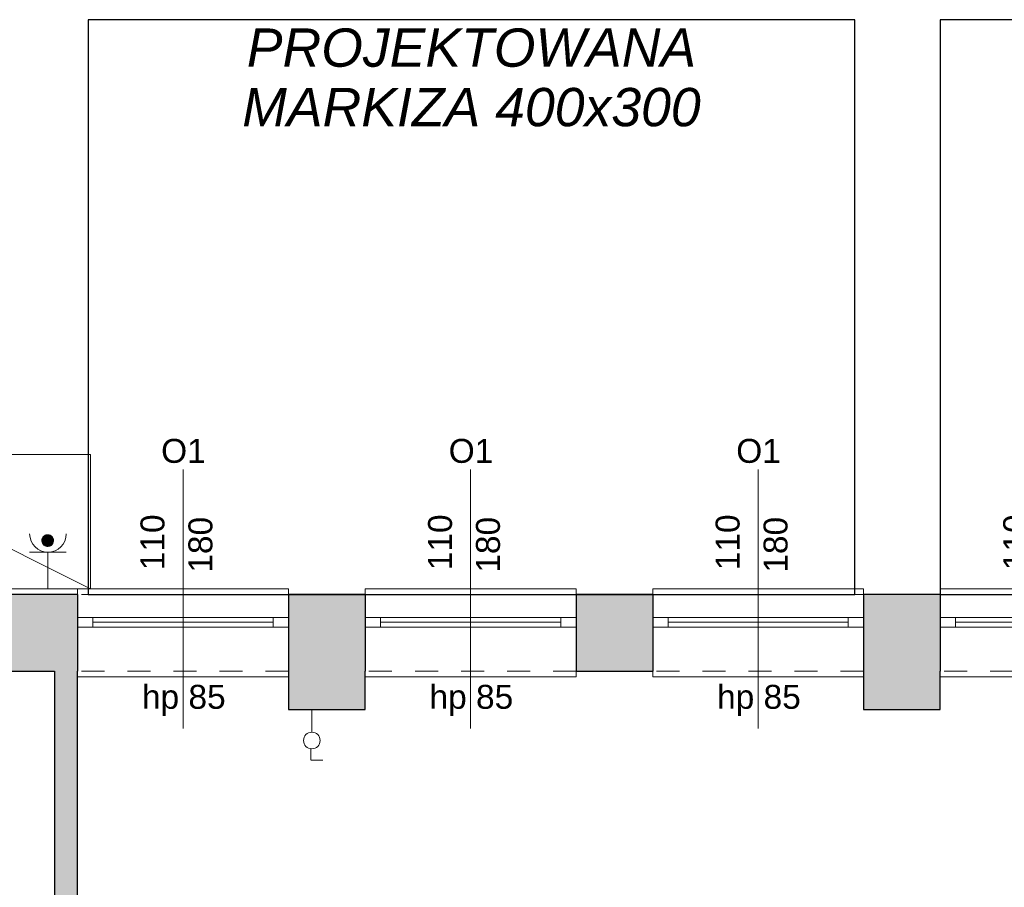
# Model space of a CAD drawing. Header units: centimetres. Extents: x -25572 to 23555, y -2435 to 15405.
# Tile 87 of 134: x 8433 to 8947, y 5954 to 6407. Entities that reach past the tile are written whole.
import ezdxf

# ---------------------------------------------------------------- set-up
doc = ezdxf.new("R2010")
doc.units = ezdxf.units.CM
doc.header["$MEASUREMENT"] = 0
doc.linetypes.add('Przerywana', pattern=[24, 12, -12])
for name, color, linetype, lineweight in [('820-G Rysunki Obrazki_Nr_pióra__1', 7, 'Continuous', 13), ('820-G Rysunki Obrazki_Nr_pióra__20', 1, 'Continuous', 13), ('820-G Rysunki Obrazki_Nr_pióra__4', 7, 'Continuous', 13), ('Nowe_220-A Ściany_Nr_pióra__19', 255, 'Continuous', 0), ('Nowe_220-A Ściany_Nr_pióra__23', 7, 'Continuous', 15), ('Nowe_220-A Ściany_Nr_pióra__27', 7, 'Continuous', 25), ('Nowe_220-A Ściany_Nr_pióra__3', 7, 'Continuous', 13), ('Nowe_220-A Ściany_Nr_pióra__7', 7, 'Continuous', 13), ('Nowe_450-K Stropy_Nr_pióra__21', 7, 'Continuous', 25)]:
    doc.layers.add(name, color=color, linetype=linetype, lineweight=lineweight)
doc.layers.add('Nowe_199-Z Wymiary i opisy_Nr_pióra__81', color=7, linetype='Continuous', lineweight=13, true_color=0x6a6a6a)
doc.layers.add('Nowe_220-A Ściany_Nr_pióra__45', color=7, linetype='Continuous', lineweight=15, true_color=0x40a5ff)
doc.styles.add('STYL_AUTOMATYCZNY_5', font='arial.ttf')
doc.styles.add('STYL_AUTOMATYCZNY_6', font='arial.ttf')

msp = doc.modelspace()

# ---------------------------------------------------------------- hatches: boundary and pattern name
at = {"layer": '820-G Rysunki Obrazki_Nr_pióra__1', "linetype": 'Continuous', "lineweight": 13}
for points in [[(8450.11, 6137.23), (8449.93, 6137.42), (8445.47, 6137.23)], [(8449.93, 6137.42), (8445.65, 6137.42), (8445.47, 6137.23)], [(8449.93, 6137.42), (8449.74, 6137.6), (8445.65, 6137.42)], [(8449.74, 6137.6), (8445.84, 6137.6), (8445.65, 6137.42)], [(8449.74, 6137.6), (8449.53, 6137.76), (8445.84, 6137.6)], [(8449.53, 6137.76), (8446.05, 6137.76), (8445.84, 6137.6)], [(8449.53, 6137.76), (8449.3, 6137.9), (8446.05, 6137.76)], [(8449.3, 6137.9), (8446.27, 6137.9), (8446.05, 6137.76)], [(8449.3, 6137.9), (8449.07, 6138.03), (8446.27, 6137.9)], [(8449.07, 6138.03), (8446.51, 6138.03), (8446.27, 6137.9)], [(8449.07, 6138.03), (8448.83, 6138.13), (8446.51, 6138.03)], [(8448.83, 6138.13), (8446.75, 6138.13), (8446.51, 6138.03)], [(8448.83, 6138.13), (8448.57, 6138.21), (8446.75, 6138.13)], [(8448.57, 6138.21), (8447, 6138.21), (8446.75, 6138.13)], [(8448.57, 6138.21), (8448.32, 6138.26), (8447, 6138.21)], [(8448.32, 6138.26), (8447.26, 6138.26), (8447, 6138.21)], [(8448.32, 6138.26), (8448.05, 6138.3), (8447.26, 6138.26)], [(8448.05, 6138.3), (8447.53, 6138.3), (8447.26, 6138.26)], [(8450.82, 6135.28), (8450.81, 6135.54), (8444.76, 6135.28)], [(8450.81, 6135.54), (8444.77, 6135.54), (8444.76, 6135.28)], [(8450.82, 6135.28), (8444.76, 6135.28), (8444.77, 6135.02)], [(8450.81, 6135.54), (8450.77, 6135.81), (8444.77, 6135.54)], [(8450.77, 6135.81), (8444.81, 6135.81), (8444.77, 6135.54)], [(8450.81, 6135.02), (8450.82, 6135.28), (8444.77, 6135.02)], [(8450.81, 6135.02), (8444.77, 6135.02), (8444.81, 6134.75)], [(8450.77, 6135.81), (8450.72, 6136.06), (8444.81, 6135.81)], [(8450.72, 6136.06), (8444.86, 6136.06), (8444.81, 6135.81)], [(8450.77, 6134.75), (8450.81, 6135.02), (8444.81, 6134.75)], [(8450.77, 6134.75), (8444.81, 6134.75), (8444.86, 6134.5)], [(8450.72, 6136.06), (8450.64, 6136.32), (8444.86, 6136.06)], [(8450.64, 6136.32), (8444.94, 6136.32), (8444.86, 6136.06)], [(8450.72, 6134.5), (8450.77, 6134.75), (8444.86, 6134.5)], [(8450.72, 6134.5), (8444.86, 6134.5), (8444.94, 6134.24)], [(8450.64, 6136.32), (8450.54, 6136.56), (8444.94, 6136.32)], [(8450.54, 6136.56), (8445.04, 6136.56), (8444.94, 6136.32)], [(8450.64, 6134.24), (8450.72, 6134.5), (8444.94, 6134.24)], [(8450.64, 6134.24), (8444.94, 6134.24), (8445.04, 6134)], [(8450.54, 6136.56), (8450.41, 6136.8), (8445.04, 6136.56)], [(8450.41, 6136.8), (8445.17, 6136.8), (8445.04, 6136.56)], [(8450.54, 6134), (8450.64, 6134.24), (8445.04, 6134)], [(8450.54, 6134), (8445.04, 6134), (8445.17, 6133.77)], [(8450.41, 6136.8), (8450.27, 6137.02), (8445.17, 6136.8)], [(8450.27, 6137.02), (8445.31, 6137.02), (8445.17, 6136.8)], [(8450.41, 6133.77), (8450.54, 6134), (8445.17, 6133.77)], [(8450.41, 6133.77), (8445.17, 6133.77), (8445.31, 6133.54)], [(8450.27, 6137.02), (8450.11, 6137.23), (8445.31, 6137.02)], [(8450.11, 6137.23), (8445.47, 6137.23), (8445.31, 6137.02)], [(8450.27, 6133.54), (8450.41, 6133.77), (8445.31, 6133.54)], [(8450.27, 6133.54), (8445.31, 6133.54), (8445.47, 6133.33)], [(8450.11, 6133.33), (8450.27, 6133.54), (8445.47, 6133.33)], [(8450.11, 6133.33), (8445.47, 6133.33), (8445.65, 6133.14)], [(8449.93, 6133.14), (8450.11, 6133.33), (8445.65, 6133.14)], [(8449.93, 6133.14), (8445.65, 6133.14), (8445.84, 6132.96)], [(8449.74, 6132.96), (8449.93, 6133.14), (8445.84, 6132.96)], [(8449.74, 6132.96), (8445.84, 6132.96), (8446.05, 6132.8)], [(8449.53, 6132.8), (8449.74, 6132.96), (8446.05, 6132.8)], [(8449.53, 6132.8), (8446.05, 6132.8), (8446.27, 6132.66)], [(8449.3, 6132.66), (8449.53, 6132.8), (8446.27, 6132.66)], [(8449.3, 6132.66), (8446.27, 6132.66), (8446.51, 6132.53)], [(8449.07, 6132.53), (8449.3, 6132.66), (8446.51, 6132.53)], [(8449.07, 6132.53), (8446.51, 6132.53), (8446.75, 6132.43)], [(8448.83, 6132.43), (8449.07, 6132.53), (8446.75, 6132.43)], [(8448.83, 6132.43), (8446.75, 6132.43), (8447, 6132.35)], [(8448.57, 6132.35), (8448.83, 6132.43), (8447, 6132.35)], [(8448.57, 6132.35), (8447, 6132.35), (8447.26, 6132.3)], [(8448.32, 6132.3), (8448.57, 6132.35), (8447.26, 6132.3)], [(8448.32, 6132.3), (8447.26, 6132.3), (8447.53, 6132.26)], [(8448.05, 6132.26), (8448.32, 6132.3), (8447.53, 6132.26)]]:
    msp.add_hatch(color=7, dxfattribs=at).paths.add_polyline_path(points)
at = {"layer": 'Nowe_220-A Ściany_Nr_pióra__19', "linetype": 'Continuous', "lineweight": 0}
for points in [[(8408.38, 6107.14), (8408.38, 6067.14), (8463.38, 6067.14), (8463.38, 6107.14)], [(8573.38, 6107.14), (8573.38, 6067.14), (8613.38, 6067.14), (8613.38, 6107.14)], [(8723.38, 6107.14), (8723.38, 6067.14), (8763.38, 6067.14), (8763.38, 6107.14)], [(8873.38, 6107.14), (8873.38, 6067.14), (8913.38, 6067.14), (8913.38, 6107.14)], [(8451.38, 6067.14), (8451.38, 5927.14), (8463.38, 5927.14), (8463.38, 6067.14)], [(8573.38, 6067.14), (8573.38, 6047.14), (8613.38, 6047.14), (8613.38, 6067.14)], [(8873.38, 6067.14), (8873.38, 6047.14), (8913.38, 6047.14), (8913.38, 6067.14)]]:
    msp.add_hatch(color=255, dxfattribs=at).paths.add_polyline_path(points)

# ---------------------------------------------------------------- linework, layer by layer
at = {"layer": '820-G Rysunki Obrazki_Nr_pióra__20', "color": 1, "linetype": 'Continuous', "lineweight": 13}
for points in [[(8470.2, 6180.23), (8330.2, 6180.14), (8330.2, 6110.14), (8470.2, 6110.14), (8470.16, 6180.23)], [(8470.2, 6110.14), (8330.2, 6180.14)]]:
    msp.add_lwpolyline(points, dxfattribs=at)
at = {"layer": '820-G Rysunki Obrazki_Nr_pióra__4', "color": 7, "linetype": 'Continuous', "lineweight": 13}
for p, q in [((8449.93, 6137.42), (8445.47, 6137.23)), ((8445.65, 6137.42), (8445.47, 6137.23)), ((8445.47, 6137.23), (8449.93, 6137.42)), ((8449.74, 6137.6), (8445.65, 6137.42)), ((8445.84, 6137.6), (8445.65, 6137.42)), ((8445.65, 6137.42), (8449.74, 6137.6)), ((8449.93, 6137.42), (8445.65, 6137.42)), ((8445.65, 6137.42), (8449.93, 6137.42)), ((8449.53, 6137.76), (8445.84, 6137.6)), ((8446.05, 6137.76), (8445.84, 6137.6)), ((8445.84, 6137.6), (8449.53, 6137.76)), ((8449.74, 6137.6), (8445.84, 6137.6)), ((8445.84, 6137.6), (8449.74, 6137.6)), ((8449.3, 6137.9), (8446.05, 6137.76)), ((8446.27, 6137.9), (8446.05, 6137.76)), ((8446.05, 6137.76), (8449.3, 6137.9)), ((8449.53, 6137.76), (8446.05, 6137.76)), ((8446.05, 6137.76), (8449.53, 6137.76)), ((8449.07, 6138.03), (8446.27, 6137.9)), ((8446.51, 6138.03), (8446.27, 6137.9)), ((8446.27, 6137.9), (8449.07, 6138.03)), ((8449.3, 6137.9), (8446.27, 6137.9)), ((8446.27, 6137.9), (8449.3, 6137.9)), ((8448.83, 6138.13), (8446.51, 6138.03)), ((8446.75, 6138.13), (8446.51, 6138.03)), ((8446.51, 6138.03), (8448.83, 6138.13)), ((8449.07, 6138.03), (8446.51, 6138.03)), ((8446.51, 6138.03), (8449.07, 6138.03)), ((8448.57, 6138.21), (8446.75, 6138.13)), ((8447, 6138.21), (8446.75, 6138.13)), ((8446.75, 6138.13), (8448.57, 6138.21)), ((8448.83, 6138.13), (8446.75, 6138.13)), ((8446.75, 6138.13), (8448.83, 6138.13)), ((8448.32, 6138.26), (8447, 6138.21)), ((8447.26, 6138.26), (8447, 6138.21)), ((8447, 6138.21), (8448.32, 6138.26)), ((8448.57, 6138.21), (8447, 6138.21)), ((8447, 6138.21), (8448.57, 6138.21)), ((8448.05, 6138.3), (8447.26, 6138.26)), ((8447.53, 6138.3), (8447.26, 6138.26)), ((8447.26, 6138.26), (8448.05, 6138.3)), ((8448.32, 6138.26), (8447.26, 6138.26)), ((8447.26, 6138.26), (8448.32, 6138.26)), ((8447.79, 6138.31), (8447.53, 6138.3)), ((8448.05, 6138.3), (8447.53, 6138.3)), ((8447.53, 6138.3), (8448.05, 6138.3)), ((8448.05, 6138.3), (8447.79, 6138.31)), ((8448.32, 6138.26), (8448.05, 6138.3)), ((8448.57, 6138.21), (8448.32, 6138.26)), ((8448.83, 6138.13), (8448.57, 6138.21)), ((8449.07, 6138.03), (8448.83, 6138.13)), ((8449.3, 6137.9), (8449.07, 6138.03)), ((8449.53, 6137.76), (8449.3, 6137.9)), ((8449.74, 6137.6), (8449.53, 6137.76)), ((8449.93, 6137.42), (8449.74, 6137.6)), ((8450.11, 6137.23), (8449.93, 6137.42)), ((8450.81, 6135.54), (8444.76, 6135.28)), ((8444.77, 6135.54), (8444.76, 6135.28)), ((8444.76, 6135.28), (8450.81, 6135.54)), ((8444.76, 6135.28), (8444.77, 6135.02)), ((8450.82, 6135.28), (8444.76, 6135.28)), ((8444.76, 6135.28), (8450.82, 6135.28)), ((8450.77, 6135.81), (8444.77, 6135.54)), ((8444.81, 6135.81), (8444.77, 6135.54)), ((8444.77, 6135.54), (8450.77, 6135.81)), ((8450.81, 6135.54), (8444.77, 6135.54)), ((8444.77, 6135.54), (8450.81, 6135.54)), ((8450.82, 6135.28), (8444.77, 6135.02)), ((8444.77, 6135.02), (8450.82, 6135.28)), ((8444.77, 6135.02), (8444.81, 6134.75)), ((8450.81, 6135.02), (8444.77, 6135.02)), ((8444.77, 6135.02), (8450.81, 6135.02)), ((8450.72, 6136.06), (8444.81, 6135.81)), ((8444.86, 6136.06), (8444.81, 6135.81)), ((8444.81, 6135.81), (8450.72, 6136.06)), ((8450.77, 6135.81), (8444.81, 6135.81)), ((8444.81, 6135.81), (8450.77, 6135.81)), ((8450.81, 6135.02), (8444.81, 6134.75)), ((8444.81, 6134.75), (8450.81, 6135.02)), ((8444.81, 6134.75), (8444.86, 6134.5)), ((8450.77, 6134.75), (8444.81, 6134.75)), ((8444.81, 6134.75), (8450.77, 6134.75)), ((8450.64, 6136.32), (8444.86, 6136.06)), ((8444.94, 6136.32), (8444.86, 6136.06)), ((8444.86, 6136.06), (8450.64, 6136.32)), ((8450.72, 6136.06), (8444.86, 6136.06)), ((8444.86, 6136.06), (8450.72, 6136.06)), ((8450.77, 6134.75), (8444.86, 6134.5)), ((8444.86, 6134.5), (8450.77, 6134.75)), ((8444.86, 6134.5), (8444.94, 6134.24)), ((8450.72, 6134.5), (8444.86, 6134.5)), ((8444.86, 6134.5), (8450.72, 6134.5)), ((8450.54, 6136.56), (8444.94, 6136.32)), ((8445.04, 6136.56), (8444.94, 6136.32)), ((8444.94, 6136.32), (8450.54, 6136.56)), ((8450.64, 6136.32), (8444.94, 6136.32)), ((8444.94, 6136.32), (8450.64, 6136.32)), ((8450.72, 6134.5), (8444.94, 6134.24)), ((8444.94, 6134.24), (8450.72, 6134.5)), ((8444.94, 6134.24), (8445.04, 6134)), ((8450.64, 6134.24), (8444.94, 6134.24)), ((8444.94, 6134.24), (8450.64, 6134.24)), ((8450.41, 6136.8), (8445.04, 6136.56)), ((8445.17, 6136.8), (8445.04, 6136.56)), ((8445.04, 6136.56), (8450.41, 6136.8)), ((8450.54, 6136.56), (8445.04, 6136.56)), ((8445.04, 6136.56), (8450.54, 6136.56)), ((8450.64, 6134.24), (8445.04, 6134)), ((8445.04, 6134), (8450.64, 6134.24)), ((8445.04, 6134), (8445.17, 6133.77)), ((8450.54, 6134), (8445.04, 6134)), ((8445.04, 6134), (8450.54, 6134)), ((8450.27, 6137.02), (8445.17, 6136.8)), ((8445.31, 6137.02), (8445.17, 6136.8)), ((8445.17, 6136.8), (8450.27, 6137.02)), ((8450.41, 6136.8), (8445.17, 6136.8)), ((8445.17, 6136.8), (8450.41, 6136.8)), ((8450.54, 6134), (8445.17, 6133.77)), ((8445.17, 6133.77), (8450.54, 6134)), ((8445.17, 6133.77), (8445.31, 6133.54)), ((8450.41, 6133.77), (8445.17, 6133.77)), ((8445.17, 6133.77), (8450.41, 6133.77)), ((8450.11, 6137.23), (8445.31, 6137.02)), ((8445.47, 6137.23), (8445.31, 6137.02)), ((8445.31, 6137.02), (8450.11, 6137.23)), ((8450.27, 6137.02), (8445.31, 6137.02)), ((8445.31, 6137.02), (8450.27, 6137.02)), ((8450.41, 6133.77), (8445.31, 6133.54)), ((8445.31, 6133.54), (8450.41, 6133.77)), ((8445.31, 6133.54), (8445.47, 6133.33)), ((8450.27, 6133.54), (8445.31, 6133.54)), ((8445.31, 6133.54), (8450.27, 6133.54)), ((8450.11, 6137.23), (8445.47, 6137.23)), ((8445.47, 6137.23), (8450.11, 6137.23)), ((8450.27, 6133.54), (8445.47, 6133.33)), ((8445.47, 6133.33), (8450.27, 6133.54)), ((8445.47, 6133.33), (8445.65, 6133.14)), ((8450.11, 6133.33), (8445.47, 6133.33)), ((8445.47, 6133.33), (8450.11, 6133.33)), ((8450.11, 6133.33), (8445.65, 6133.14)), ((8445.65, 6133.14), (8450.11, 6133.33)), ((8445.65, 6133.14), (8445.84, 6132.96)), ((8449.93, 6133.14), (8445.65, 6133.14)), ((8445.65, 6133.14), (8449.93, 6133.14)), ((8449.93, 6133.14), (8445.84, 6132.96)), ((8445.84, 6132.96), (8449.93, 6133.14)), ((8445.84, 6132.96), (8446.05, 6132.8)), ((8449.74, 6132.96), (8445.84, 6132.96)), ((8445.84, 6132.96), (8449.74, 6132.96)), ((8449.74, 6132.96), (8446.05, 6132.8)), ((8446.05, 6132.8), (8449.74, 6132.96)), ((8446.05, 6132.8), (8446.27, 6132.66)), ((8449.53, 6132.8), (8446.05, 6132.8)), ((8446.05, 6132.8), (8449.53, 6132.8)), ((8449.53, 6132.8), (8446.27, 6132.66)), ((8446.27, 6132.66), (8449.53, 6132.8)), ((8446.27, 6132.66), (8446.51, 6132.53)), ((8449.3, 6132.66), (8446.27, 6132.66)), ((8446.27, 6132.66), (8449.3, 6132.66)), ((8449.3, 6132.66), (8446.51, 6132.53)), ((8446.51, 6132.53), (8449.3, 6132.66)), ((8446.51, 6132.53), (8446.75, 6132.43)), ((8449.07, 6132.53), (8446.51, 6132.53)), ((8446.51, 6132.53), (8449.07, 6132.53)), ((8449.07, 6132.53), (8446.75, 6132.43)), ((8446.75, 6132.43), (8449.07, 6132.53)), ((8446.75, 6132.43), (8447, 6132.35)), ((8448.83, 6132.43), (8446.75, 6132.43)), ((8446.75, 6132.43), (8448.83, 6132.43)), ((8448.83, 6132.43), (8447, 6132.35)), ((8447, 6132.35), (8448.83, 6132.43)), ((8447, 6132.35), (8447.26, 6132.3)), ((8448.57, 6132.35), (8447, 6132.35)), ((8447, 6132.35), (8448.57, 6132.35)), ((8448.57, 6132.35), (8447.26, 6132.3)), ((8447.26, 6132.3), (8448.57, 6132.35)), ((8447.26, 6132.3), (8447.53, 6132.26)), ((8448.32, 6132.3), (8447.26, 6132.3)), ((8447.26, 6132.3), (8448.32, 6132.3)), ((8448.32, 6132.3), (8447.53, 6132.26)), ((8447.53, 6132.26), (8448.32, 6132.3)), ((8447.53, 6132.26), (8447.79, 6132.25)), ((8448.05, 6132.26), (8447.53, 6132.26)), ((8447.53, 6132.26), (8448.05, 6132.26)), ((8447.79, 6132.25), (8448.05, 6132.26)), ((8448.05, 6132.26), (8448.32, 6132.3)), ((8448.32, 6132.3), (8448.57, 6132.35)), ((8448.57, 6132.35), (8448.83, 6132.43)), ((8448.83, 6132.43), (8449.07, 6132.53)), ((8449.07, 6132.53), (8449.3, 6132.66)), ((8449.3, 6132.66), (8449.53, 6132.8)), ((8449.53, 6132.8), (8449.74, 6132.96)), ((8449.74, 6132.96), (8449.93, 6133.14)), ((8449.93, 6133.14), (8450.11, 6133.33)), ((8450.27, 6137.02), (8450.11, 6137.23)), ((8450.11, 6133.33), (8450.27, 6133.54)), ((8450.41, 6136.8), (8450.27, 6137.02)), ((8450.27, 6133.54), (8450.41, 6133.77)), ((8450.54, 6136.56), (8450.41, 6136.8)), ((8450.41, 6133.77), (8450.54, 6134)), ((8450.64, 6136.32), (8450.54, 6136.56)), ((8450.54, 6134), (8450.64, 6134.24)), ((8450.72, 6136.06), (8450.64, 6136.32)), ((8450.64, 6134.24), (8450.72, 6134.5)), ((8450.77, 6135.81), (8450.72, 6136.06)), ((8450.72, 6134.5), (8450.77, 6134.75)), ((8450.81, 6135.54), (8450.77, 6135.81)), ((8450.77, 6134.75), (8450.81, 6135.02)), ((8450.82, 6135.28), (8450.81, 6135.54)), ((8450.81, 6135.02), (8450.82, 6135.28)), ((8457.46, 6129.22), (8438.38, 6129.22)), ((8447.92, 6129.22), (8447.92, 6110.14)), ((8585.56, 6045.06), (8585.56, 6047.14)), ((8585.56, 6035.19), (8585.56, 6045.06)), ((8585.04, 6020.65), (8585.04, 6026.53)), ((8585.21, 6020.65), (8591.27, 6020.65))]:
    msp.add_line(p, q, dxfattribs=at)
for points in [[(8449.93, 6137.42), (8445.47, 6137.23), (8450.11, 6137.23)], [(8445.65, 6137.42), (8445.47, 6137.23), (8449.93, 6137.42)], [(8449.74, 6137.6), (8445.65, 6137.42), (8449.93, 6137.42)], [(8445.84, 6137.6), (8445.65, 6137.42), (8449.74, 6137.6)], [(8449.53, 6137.76), (8445.84, 6137.6), (8449.74, 6137.6)], [(8446.05, 6137.76), (8445.84, 6137.6), (8449.53, 6137.76)], [(8449.3, 6137.9), (8446.05, 6137.76), (8449.53, 6137.76)], [(8446.27, 6137.9), (8446.05, 6137.76), (8449.3, 6137.9)], [(8449.07, 6138.03), (8446.27, 6137.9), (8449.3, 6137.9)], [(8446.51, 6138.03), (8446.27, 6137.9), (8449.07, 6138.03)], [(8448.83, 6138.13), (8446.51, 6138.03), (8449.07, 6138.03)], [(8446.75, 6138.13), (8446.51, 6138.03), (8448.83, 6138.13)], [(8448.57, 6138.21), (8446.75, 6138.13), (8448.83, 6138.13)], [(8447, 6138.21), (8446.75, 6138.13), (8448.57, 6138.21)], [(8448.32, 6138.26), (8447, 6138.21), (8448.57, 6138.21)], [(8447.26, 6138.26), (8447, 6138.21), (8448.32, 6138.26)], [(8448.05, 6138.3), (8447.26, 6138.26), (8448.32, 6138.26)], [(8447.53, 6138.3), (8447.26, 6138.26), (8448.05, 6138.3)], [(8447.79, 6138.31), (8447.53, 6138.3), (8448.05, 6138.3)], [(8450.81, 6135.54), (8444.76, 6135.28), (8450.82, 6135.28)], [(8444.77, 6135.54), (8444.76, 6135.28), (8450.81, 6135.54)], [(8444.76, 6135.28), (8444.77, 6135.02), (8450.82, 6135.28)], [(8450.77, 6135.81), (8444.77, 6135.54), (8450.81, 6135.54)], [(8444.81, 6135.81), (8444.77, 6135.54), (8450.77, 6135.81)], [(8450.82, 6135.28), (8444.77, 6135.02), (8450.81, 6135.02)], [(8444.77, 6135.02), (8444.81, 6134.75), (8450.81, 6135.02)], [(8450.72, 6136.06), (8444.81, 6135.81), (8450.77, 6135.81)], [(8444.86, 6136.06), (8444.81, 6135.81), (8450.72, 6136.06)], [(8450.81, 6135.02), (8444.81, 6134.75), (8450.77, 6134.75)], [(8444.81, 6134.75), (8444.86, 6134.5), (8450.77, 6134.75)], [(8450.64, 6136.32), (8444.86, 6136.06), (8450.72, 6136.06)], [(8444.94, 6136.32), (8444.86, 6136.06), (8450.64, 6136.32)], [(8450.77, 6134.75), (8444.86, 6134.5), (8450.72, 6134.5)], [(8444.86, 6134.5), (8444.94, 6134.24), (8450.72, 6134.5)], [(8450.54, 6136.56), (8444.94, 6136.32), (8450.64, 6136.32)], [(8445.04, 6136.56), (8444.94, 6136.32), (8450.54, 6136.56)], [(8450.72, 6134.5), (8444.94, 6134.24), (8450.64, 6134.24)], [(8444.94, 6134.24), (8445.04, 6134), (8450.64, 6134.24)], [(8450.41, 6136.8), (8445.04, 6136.56), (8450.54, 6136.56)], [(8445.17, 6136.8), (8445.04, 6136.56), (8450.41, 6136.8)], [(8450.64, 6134.24), (8445.04, 6134), (8450.54, 6134)], [(8445.04, 6134), (8445.17, 6133.77), (8450.54, 6134)], [(8450.27, 6137.02), (8445.17, 6136.8), (8450.41, 6136.8)], [(8445.31, 6137.02), (8445.17, 6136.8), (8450.27, 6137.02)], [(8450.54, 6134), (8445.17, 6133.77), (8450.41, 6133.77)], [(8445.17, 6133.77), (8445.31, 6133.54), (8450.41, 6133.77)], [(8450.11, 6137.23), (8445.31, 6137.02), (8450.27, 6137.02)], [(8445.47, 6137.23), (8445.31, 6137.02), (8450.11, 6137.23)], [(8450.41, 6133.77), (8445.31, 6133.54), (8450.27, 6133.54)], [(8445.31, 6133.54), (8445.47, 6133.33), (8450.27, 6133.54)], [(8450.27, 6133.54), (8445.47, 6133.33), (8450.11, 6133.33)], [(8445.47, 6133.33), (8445.65, 6133.14), (8450.11, 6133.33)], [(8450.11, 6133.33), (8445.65, 6133.14), (8449.93, 6133.14)], [(8445.65, 6133.14), (8445.84, 6132.96), (8449.93, 6133.14)], [(8449.93, 6133.14), (8445.84, 6132.96), (8449.74, 6132.96)], [(8445.84, 6132.96), (8446.05, 6132.8), (8449.74, 6132.96)], [(8449.74, 6132.96), (8446.05, 6132.8), (8449.53, 6132.8)], [(8446.05, 6132.8), (8446.27, 6132.66), (8449.53, 6132.8)], [(8449.53, 6132.8), (8446.27, 6132.66), (8449.3, 6132.66)], [(8446.27, 6132.66), (8446.51, 6132.53), (8449.3, 6132.66)], [(8449.3, 6132.66), (8446.51, 6132.53), (8449.07, 6132.53)], [(8446.51, 6132.53), (8446.75, 6132.43), (8449.07, 6132.53)], [(8449.07, 6132.53), (8446.75, 6132.43), (8448.83, 6132.43)], [(8446.75, 6132.43), (8447, 6132.35), (8448.83, 6132.43)], [(8448.83, 6132.43), (8447, 6132.35), (8448.57, 6132.35)], [(8447, 6132.35), (8447.26, 6132.3), (8448.57, 6132.35)], [(8448.57, 6132.35), (8447.26, 6132.3), (8448.32, 6132.3)], [(8447.26, 6132.3), (8447.53, 6132.26), (8448.32, 6132.3)], [(8448.32, 6132.3), (8447.53, 6132.26), (8448.05, 6132.26)], [(8447.53, 6132.26), (8447.79, 6132.25), (8448.05, 6132.26)]]:
    msp.add_lwpolyline(points, close=True, dxfattribs=at)
msp.add_circle((8585.56, 6030.97), 4.33, dxfattribs=at)
msp.add_arc((8447.92, 6138.76), 9.54, 180, 0, dxfattribs=at)
at = {"layer": 'Nowe_220-A Ściany_Nr_pióra__23', "color": 7, "linetype": 'Continuous', "lineweight": 15}
for p, q in [((8463.38, 6095.14), (8471.38, 6095.14)), ((8471.38, 6095.14), (8471.38, 6090.14)), ((8565.38, 6090.14), (8565.38, 6095.14)), ((8565.38, 6095.14), (8573.38, 6095.14)), ((8613.38, 6095.14), (8621.38, 6095.14)), ((8621.38, 6095.14), (8621.38, 6090.14)), ((8715.38, 6090.14), (8715.38, 6095.14)), ((8715.38, 6095.14), (8723.38, 6095.14)), ((8763.38, 6095.14), (8771.38, 6095.14)), ((8771.38, 6095.14), (8771.38, 6090.14)), ((8865.38, 6090.14), (8865.38, 6095.14)), ((8865.38, 6095.14), (8873.38, 6095.14)), ((8913.38, 6095.14), (8921.38, 6095.14)), ((8921.38, 6095.14), (8921.38, 6090.14)), ((8471.38, 6090.14), (8463.38, 6090.14)), ((8573.38, 6090.14), (8565.38, 6090.14)), ((8621.38, 6090.14), (8613.38, 6090.14)), ((8723.38, 6090.14), (8715.38, 6090.14)), ((8771.38, 6090.14), (8763.38, 6090.14)), ((8873.38, 6090.14), (8865.38, 6090.14)), ((8921.38, 6090.14), (8913.38, 6090.14))]:
    msp.add_line(p, q, dxfattribs=at)
at = {"layer": 'Nowe_220-A Ściany_Nr_pióra__27', "color": 7, "linetype": 'Continuous', "lineweight": 25}
for p, q in [((8463.38, 6107.14), (8463.38, 6095.14)), ((8463.38, 6107.14), (8463.38, 6095.14)), ((8573.38, 6107.14), (8573.38, 6095.14)), ((8573.38, 6107.14), (8573.38, 6095.14)), ((8613.38, 6107.14), (8613.38, 6095.14)), ((8613.38, 6107.14), (8613.38, 6095.14)), ((8723.38, 6107.14), (8723.38, 6095.14)), ((8723.38, 6107.14), (8723.38, 6095.14)), ((8763.38, 6107.14), (8763.38, 6095.14)), ((8763.38, 6107.14), (8763.38, 6095.14)), ((8873.38, 6107.14), (8873.38, 6095.14)), ((8873.38, 6107.14), (8873.38, 6095.14)), ((8913.38, 6107.14), (8913.38, 6095.14)), ((8913.38, 6107.14), (8913.38, 6095.14)), ((8463.38, 6095.14), (8463.38, 6090.14)), ((8463.38, 6095.14), (8463.38, 6090.14)), ((8463.38, 6095.14), (8463.38, 6090.14)), ((8573.38, 6095.14), (8573.38, 6090.14)), ((8573.38, 6095.14), (8573.38, 6090.14)), ((8573.38, 6095.14), (8573.38, 6090.14)), ((8613.38, 6095.14), (8613.38, 6090.14)), ((8613.38, 6095.14), (8613.38, 6090.14)), ((8613.38, 6095.14), (8613.38, 6090.14)), ((8723.38, 6095.14), (8723.38, 6090.14)), ((8723.38, 6095.14), (8723.38, 6090.14)), ((8723.38, 6095.14), (8723.38, 6090.14)), ((8763.38, 6095.14), (8763.38, 6090.14)), ((8763.38, 6095.14), (8763.38, 6090.14)), ((8763.38, 6095.14), (8763.38, 6090.14)), ((8873.38, 6095.14), (8873.38, 6090.14)), ((8873.38, 6095.14), (8873.38, 6090.14)), ((8873.38, 6095.14), (8873.38, 6090.14)), ((8913.38, 6095.14), (8913.38, 6090.14)), ((8913.38, 6095.14), (8913.38, 6090.14)), ((8913.38, 6095.14), (8913.38, 6090.14)), ((8463.38, 6090.14), (8463.38, 6067.14)), ((8463.38, 6090.14), (8463.38, 6067.14)), ((8573.38, 6090.14), (8573.38, 6067.14)), ((8573.38, 6090.14), (8573.38, 6067.14)), ((8613.38, 6090.14), (8613.38, 6067.14)), ((8613.38, 6090.14), (8613.38, 6067.14)), ((8723.38, 6090.14), (8723.38, 6067.14)), ((8723.38, 6090.14), (8723.38, 6067.14)), ((8763.38, 6090.14), (8763.38, 6067.14)), ((8763.38, 6090.14), (8763.38, 6067.14)), ((8873.38, 6090.14), (8873.38, 6067.14)), ((8873.38, 6090.14), (8873.38, 6067.14)), ((8913.38, 6090.14), (8913.38, 6067.14)), ((8913.38, 6090.14), (8913.38, 6067.14))]:
    msp.add_line(p, q, dxfattribs=at)
for points in [[(8463.38, 6107.14), (8408.38, 6107.14)], [(8613.38, 6107.14), (8573.38, 6107.14)], [(8763.38, 6107.14), (8723.38, 6107.14)], [(8913.38, 6107.14), (8873.38, 6107.14)], [(8408.38, 6067.14), (8451.38, 6067.14)], [(8451.38, 6067.14), (8451.38, 5927.14)], [(8463.38, 5933.14), (8463.38, 6067.14)], [(8573.38, 6067.14), (8573.38, 6047.14)], [(8613.38, 6047.14), (8613.38, 6067.14)], [(8723.38, 6067.14), (8763.38, 6067.14)], [(8873.38, 6067.14), (8873.38, 6047.14)], [(8913.38, 6047.14), (8913.38, 6067.14)], [(8573.38, 6047.14), (8613.38, 6047.14)], [(8873.38, 6047.14), (8913.38, 6047.14)]]:
    msp.add_lwpolyline(points, dxfattribs=at)
at = {"layer": 'Nowe_220-A Ściany_Nr_pióra__3', "color": 7, "linetype": 'Continuous', "lineweight": 13}
for p, q in [((8573.38, 6110.14), (8463.38, 6110.14)), ((8463.38, 6110.14), (8463.38, 6107.14)), ((8573.38, 6107.14), (8573.38, 6110.14)), ((8723.38, 6110.14), (8613.38, 6110.14)), ((8613.38, 6110.14), (8613.38, 6107.14)), ((8723.38, 6107.14), (8723.38, 6110.14)), ((8873.38, 6110.14), (8763.38, 6110.14)), ((8763.38, 6110.14), (8763.38, 6107.14)), ((8873.38, 6107.14), (8873.38, 6110.14)), ((9023.38, 6110.14), (8913.38, 6110.14)), ((8913.38, 6110.14), (8913.38, 6107.14)), ((8471.38, 6095.14), (8565.38, 6095.14)), ((8565.38, 6092.64), (8471.38, 6092.64)), ((8621.38, 6095.14), (8715.38, 6095.14)), ((8715.38, 6092.64), (8621.38, 6092.64)), ((8771.38, 6095.14), (8865.38, 6095.14)), ((8865.38, 6092.64), (8771.38, 6092.64)), ((8921.38, 6095.14), (9015.38, 6095.14)), ((9015.38, 6092.64), (8921.38, 6092.64)), ((8565.38, 6090.14), (8471.38, 6090.14)), ((8715.38, 6090.14), (8621.38, 6090.14)), ((8865.38, 6090.14), (8771.38, 6090.14)), ((9015.38, 6090.14), (8921.38, 6090.14)), ((8463.38, 6064.14), (8463.38, 6067.14)), ((8573.38, 6067.14), (8573.38, 6064.14)), ((8613.38, 6064.14), (8613.38, 6067.14)), ((8723.38, 6067.14), (8723.38, 6064.14)), ((8763.38, 6064.14), (8763.38, 6067.14)), ((8873.38, 6067.14), (8873.38, 6064.14)), ((8913.38, 6064.14), (8913.38, 6067.14)), ((8573.38, 6064.14), (8463.38, 6064.14)), ((8723.38, 6064.14), (8613.38, 6064.14)), ((8873.38, 6064.14), (8763.38, 6064.14)), ((9023.38, 6064.14), (8913.38, 6064.14))]:
    msp.add_line(p, q, dxfattribs=at)
at = {"layer": 'Nowe_220-A Ściany_Nr_pióra__3', "color": 7, "linetype": 'Przerywana', "lineweight": 13}
for p, q in [((8573.38, 6107.14), (8463.38, 6107.14)), ((8723.38, 6107.14), (8613.38, 6107.14)), ((8873.38, 6107.14), (8763.38, 6107.14)), ((9023.38, 6107.14), (8913.38, 6107.14)), ((8573.38, 6067.14), (8463.38, 6067.14)), ((8723.38, 6067.14), (8613.38, 6067.14)), ((8873.38, 6067.14), (8763.38, 6067.14)), ((9023.38, 6067.14), (8913.38, 6067.14))]:
    msp.add_line(p, q, dxfattribs=at)
at = {"layer": 'Nowe_220-A Ściany_Nr_pióra__45', "color": 161, "linetype": 'Continuous', "lineweight": 15, "true_color": 0x40a5ff}
for p, q in [((8518.38, 6172.32), (8518.38, 6037.14)), ((8668.38, 6172.32), (8668.38, 6037.14)), ((8818.38, 6172.32), (8818.38, 6037.14))]:
    msp.add_line(p, q, dxfattribs=at)
at = {"layer": 'Nowe_450-K Stropy_Nr_pióra__21', "color": 7, "linetype": 'Continuous', "lineweight": 25, "flags": 128}
for points in [[(8468.83, 6107.14), (8868.83, 6107.14), (8868.83, 6407.14), (8468.83, 6407.14)], [(8468.83, 6107.14), (8868.83, 6107.14), (8868.83, 6407.14), (8468.83, 6407.14)], [(8913.38, 6107.14), (9313.38, 6107.14), (9313.38, 6407.14), (8913.38, 6407.14)], [(8913.38, 6107.14), (9313.38, 6107.14), (9313.38, 6407.14), (8913.38, 6407.14)]]:
    msp.add_lwpolyline(points, close=True, dxfattribs=at)

# ---------------------------------------------------------------- texts
at = {"layer": 'Nowe_199-Z Wymiary i opisy_Nr_pióra__81', "color": 251, "linetype": 'Continuous', "lineweight": 13, "true_color": 0x6a6a6a, "insert": (8668.83, 6402.57), "char_height": 20, "width": 360.1664, "attachment_point": 2, "line_spacing_factor": 0.931534, "style": 'STYL_AUTOMATYCZNY_5'}
msp.add_mtext('\\A1;{\\pqc;\\fArial|b0|i1|c238|p0;\\W1.000000;PROJEKTOWANA MARKIZA\\fArial|b0|i1|c238|p0;\\W1.000000; 400x300}', dxfattribs=at)
at = {"layer": 'Nowe_220-A Ściany_Nr_pióra__7', "color": 7, "linetype": 'Continuous', "lineweight": 13, "char_height": 12.5, "attachment_point": 7, "rotation": 90, "style": 'STYL_AUTOMATYCZNY_6'}
for s, insert in [('\\A1;{\\pql;\\pt0;\\fArial|b0|i0|c238|p0;\\W1.000000;110\\fArial|b0|i0|c238|p0;\\W1.000000;\\A1{\\H.66x;\\S^  ;}\\fArial|b0|i0|c238|p0;\\W1.000000;\\fArial|b0|i0|c238|p0;\\W1.000000;}', (8512.33, 6119.81)), ('\\A1;{\\pql;\\pt0;\\fArial|b0|i0|c238|p0;\\W1.000000;110\\fArial|b0|i0|c238|p0;\\W1.000000;\\A1{\\H.66x;\\S^  ;}\\fArial|b0|i0|c238|p0;\\W1.000000;\\fArial|b0|i0|c238|p0;\\W1.000000;}', (8662.33, 6119.81)), ('\\A1;{\\pql;\\pt0;\\fArial|b0|i0|c238|p0;\\W1.000000;110\\fArial|b0|i0|c238|p0;\\W1.000000;\\A1{\\H.66x;\\S^  ;}\\fArial|b0|i0|c238|p0;\\W1.000000;\\fArial|b0|i0|c238|p0;\\W1.000000;}', (8812.33, 6119.81)), ('\\A1;{\\pql;\\pt0;\\fArial|b0|i0|c238|p0;\\W1.000000;110\\fArial|b0|i0|c238|p0;\\W1.000000;\\A1{\\H.66x;\\S^  ;}\\fArial|b0|i0|c238|p0;\\W1.000000;\\fArial|b0|i0|c238|p0;\\W1.000000;}', (8962.33, 6119.81)), ('\\A1;{\\pql;\\pt0;\\fArial|b0|i0|c238|p0;\\W1.000000;180\\fArial|b0|i0|c238|p0;\\W1.000000;\\A1{\\H.66x;\\S^  ;}\\fArial|b0|i0|c238|p0;\\W1.000000;\\fArial|b0|i0|c238|p0;\\W1.000000;}', (8537.33, 6118.54)), ('\\A1;{\\pql;\\pt0;\\fArial|b0|i0|c238|p0;\\W1.000000;180\\fArial|b0|i0|c238|p0;\\W1.000000;\\A1{\\H.66x;\\S^  ;}\\fArial|b0|i0|c238|p0;\\W1.000000;\\fArial|b0|i0|c238|p0;\\W1.000000;}', (8687.33, 6118.54)), ('\\A1;{\\pql;\\pt0;\\fArial|b0|i0|c238|p0;\\W1.000000;180\\fArial|b0|i0|c238|p0;\\W1.000000;\\A1{\\H.66x;\\S^  ;}\\fArial|b0|i0|c238|p0;\\W1.000000;\\fArial|b0|i0|c238|p0;\\W1.000000;}', (8837.33, 6118.54)), ('\\A1;{\\pql;\\pt0;\\fArial|b0|i0|c238|p0;\\W1.000000;180\\fArial|b0|i0|c238|p0;\\W1.000000;\\A1{\\H.66x;\\S^  ;}\\fArial|b0|i0|c238|p0;\\W1.000000;\\fArial|b0|i0|c238|p0;\\W1.000000;}', (8987.33, 6118.54))]:
    msp.add_mtext(s, dxfattribs=dict(at, insert=insert))
at = {"layer": 'Nowe_220-A Ściany_Nr_pióra__7', "color": 7, "linetype": 'Continuous', "lineweight": 13, "char_height": 12.5, "attachment_point": 7, "style": 'STYL_AUTOMATYCZNY_6'}
for s, insert in [('\\A1;{\\pql;\\pt0;\\fArial|b0|i0|c238|p0;\\W1.000000;O1\\fArial|b0|i0|c238|p0;\\W1.000000;\\fArial|b0|i0|c238|p0;\\W1.000000;\\fArial|b0|i0|c238|p0;\\W1.000000;}', (8506.94, 6175.68)), ('\\A1;{\\pql;\\pt0;\\fArial|b0|i0|c238|p0;\\W1.000000;O1\\fArial|b0|i0|c238|p0;\\W1.000000;\\fArial|b0|i0|c238|p0;\\W1.000000;\\fArial|b0|i0|c238|p0;\\W1.000000;}', (8656.94, 6175.68)), ('\\A1;{\\pql;\\pt0;\\fArial|b0|i0|c238|p0;\\W1.000000;O1\\fArial|b0|i0|c238|p0;\\W1.000000;\\fArial|b0|i0|c238|p0;\\W1.000000;\\fArial|b0|i0|c238|p0;\\W1.000000;}', (8806.94, 6175.68)), ('\\A1;{\\pql;\\pt0;\\fArial|b0|i0|c238|p0;\\W1.000000;hp 85\\fArial|b0|i0|c238|p0;\\W1.000000;\\A1{\\H.66x;\\S^  ;}\\fArial|b0|i0|c238|p0;\\W1.000000;\\fArial|b0|i0|c238|p0;\\W1.000000;}', (8496.93, 6043.73)), ('\\A1;{\\pql;\\pt0;\\fArial|b0|i0|c238|p0;\\W1.000000;hp 85\\fArial|b0|i0|c238|p0;\\W1.000000;\\A1{\\H.66x;\\S^  ;}\\fArial|b0|i0|c238|p0;\\W1.000000;\\fArial|b0|i0|c238|p0;\\W1.000000;}', (8646.93, 6043.73)), ('\\A1;{\\pql;\\pt0;\\fArial|b0|i0|c238|p0;\\W1.000000;hp 85\\fArial|b0|i0|c238|p0;\\W1.000000;\\A1{\\H.66x;\\S^  ;}\\fArial|b0|i0|c238|p0;\\W1.000000;\\fArial|b0|i0|c238|p0;\\W1.000000;}', (8796.93, 6043.73))]:
    msp.add_mtext(s, dxfattribs=dict(at, insert=insert))

doc.saveas('drawing.dxf')
